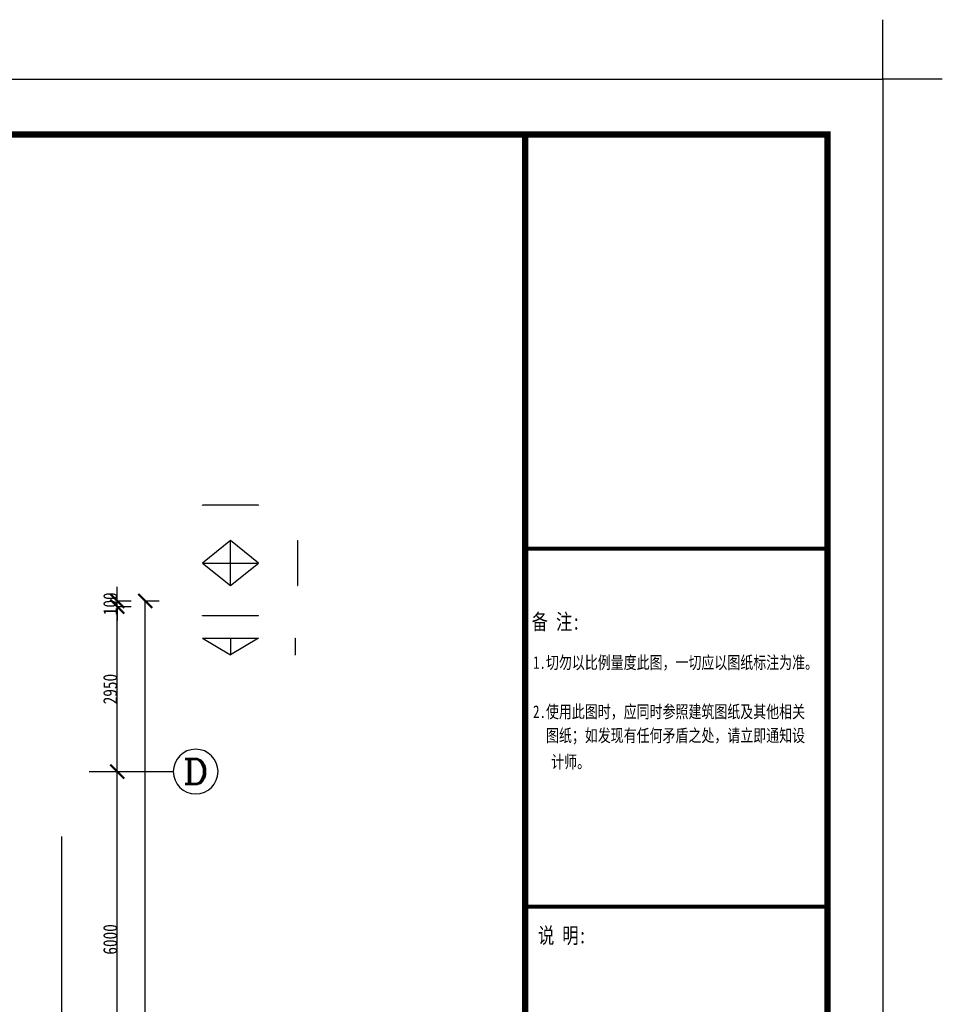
# Model space of a CAD drawing. Header units: millimetres. Extents: x -1061 to 60461, y -1061 to 43061.
# Tile 17 of 17: x 43977 to 60461, y 25459 to 43061. Entities that reach past the tile are written whole.
import ezdxf
from ezdxf.enums import TextEntityAlignment as Align

# ---------------------------------------------------------------- set-up
doc = ezdxf.new("R2010")
doc.units = ezdxf.units.MM
doc.header["$LTSCALE"] = 5
doc.layers.get('Defpoints').update_dxf_attribs({"color": 8})
for name, color, linetype in [('A-建筑-轴号', 3, 'Continuous'), ('AXIS_TEXT', 50, 'Continuous'), ('B-平面-尺寸', 8, 'Continuous'), ('C-顶棚-细线', 31, 'Continuous'), ('C-顶棚-造尺寸', 4, 'Continuous'), ('E-图框', 100, 'Continuous')]:
    doc.layers.add(name, color=color, linetype=linetype)
doc.layers.add('A-批量打印图层', color=251, linetype='Continuous', plot=False)
doc.layers.add('图框外线', color=1, linetype='Continuous', plot=False)
doc.styles.add('_TCH_AXIS', font='COMPLEX', dxfattribs={"bigfont": 'GBCBIG'})
doc.styles.add('CCD_DIM', font='txt', dxfattribs={"width": 0.8})
doc.styles.add('COMPLEX', font='COMPLEX')
doc.styles.add('宋体', font='txt', dxfattribs={"width": 1.1})
doc.dimstyles.new('1-1', dxfattribs={"dimscale": 0, "dimtxt": 2.5, "dimasz": 1, "dimexe": 1, "dimexo": 1, "dimgap": 0.75, "dimtad": 1, "dimdec": 0, "dimrnd": 0.005, "dimzin": 0, "dimdsep": 46, "dimtxsty": 'CCD_DIM', "dimblk": 'ARCHTICK', "dimcen": 0.13, "dimclrd": 44, "dimclre": 44, "dimclrt": 50, "dimadec": 0, "dimazin": 0, "dimtfac": 1, "dimtdec": 0, "dimtix": 1, "dimtmove": 2, "dimatfit": 3, "dimldrblk": 'HBA_Leader_Dot', "dimfxl": 5, "dimfxlon": 1, "dimtvp": 1, "dimtolj": 1, "dimtzin": 0, "dimarcsym": 0})

# ---------------------------------------------------------------- blocks, each defined once
blk = doc.blocks.new('_ArchTick')
at = {"color": 0, "linetype": 'ByBlock', "const_width": 0.15}
blk.add_lwpolyline([(-0.5, -0.5), (0.5, 0.5)], dxfattribs=at)
blk = doc.blocks.new('*D151')
at = {"layer": 'B-平面-尺寸', "color": 44, "lineweight": -2, "ltscale": 0.01, "transparency": 16777216}
for p, q in [((46216, 32669), (46471, 32669)), ((46221, 9719), (46221, 32669)), ((46216, 9719), (46471, 9719))]:
    blk.add_line(p, q, dxfattribs=at)
at = {"layer": 'Defpoints', "color": 0, "ltscale": 0.01, "transparency": 16777216}
for p in [(44721, 32669), (46221, 32669), (44721, 9719)]:
    blk.add_point(p, dxfattribs=at)
at = {"layer": 'B-平面-尺寸', "color": 44, "lineweight": -2, "ltscale": 0.01, "transparency": 16777216, "xscale": 249.9999999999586, "yscale": 249.9999999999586, "zscale": 249.9999999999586}
for p, rotation in [((46221, 32669), 90), ((46221, 9719), 270)]:
    blk.add_blockref('_ArchTick', p, dxfattribs=dict(at, rotation=rotation))
at = {"layer": 'B-平面-尺寸', "color": 50, "ltscale": 0.01, "transparency": 16777216, "insert": (46095, 21194), "char_height": 250, "attachment_point": 5, "rotation": 90, "style": 'CCD_DIM'}
blk.add_mtext('\\A1;22950', dxfattribs=at)
blk = doc.blocks.new('HBA_Leader_Dot')
at = {"color": 0, "linetype": 'ByBlock'}
blk.add_line((-5, 0), (-10, 0), dxfattribs=at)
at = {"color": 0, "linetype": 'ByBlock', "const_width": 5}
blk.add_lwpolyline([(-2.5, 0, 1), (2.5, 0, 1)], format="xyb", close=True, dxfattribs=at)
blk = doc.blocks.new('*D155')
at = {"layer": 'B-平面-尺寸', "color": 44, "lineweight": -2, "ltscale": 0.01, "transparency": 16777216}
for p, q in [((45716, 29619), (45971, 29619)), ((45721, 23619), (45721, 29619)), ((45716, 23619), (45971, 23619))]:
    blk.add_line(p, q, dxfattribs=at)
at = {"layer": 'Defpoints', "color": 0, "ltscale": 0.01, "transparency": 16777216}
for p in [(44721, 29619), (45721, 29619), (44721, 23619)]:
    blk.add_point(p, dxfattribs=at)
at = {"layer": 'B-平面-尺寸', "color": 44, "lineweight": -2, "ltscale": 0.01, "transparency": 16777216, "xscale": 249.9999999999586, "yscale": 249.9999999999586, "zscale": 249.9999999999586}
for p, rotation in [((45721, 29619), 90), ((45721, 23619), 270)]:
    blk.add_blockref('_ArchTick', p, dxfattribs=dict(at, rotation=rotation))
at = {"layer": 'B-平面-尺寸', "color": 50, "ltscale": 0.01, "transparency": 16777216, "insert": (45595, 26619), "char_height": 250, "attachment_point": 5, "rotation": 90, "style": 'CCD_DIM'}
blk.add_mtext('\\A1;6000', dxfattribs=at)
blk = doc.blocks.new('*D156')
at = {"layer": 'B-平面-尺寸', "color": 44, "lineweight": -2, "ltscale": 0.01, "transparency": 16777216}
for p, q in [((45716, 32569), (45971, 32569)), ((45721, 29619), (45721, 32569)), ((45716, 29619), (45971, 29619))]:
    blk.add_line(p, q, dxfattribs=at)
at = {"layer": 'Defpoints', "color": 0, "ltscale": 0.01, "transparency": 16777216}
for p in [(44721, 32569), (45721, 32569), (44721, 29619)]:
    blk.add_point(p, dxfattribs=at)
at = {"layer": 'B-平面-尺寸', "color": 44, "lineweight": -2, "ltscale": 0.01, "transparency": 16777216, "xscale": 249.9999999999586, "yscale": 249.9999999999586, "zscale": 249.9999999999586}
for p, rotation in [((45721, 32569), 90), ((45721, 29619), 270)]:
    blk.add_blockref('_ArchTick', p, dxfattribs=dict(at, rotation=rotation))
at = {"layer": 'B-平面-尺寸', "color": 50, "ltscale": 0.01, "transparency": 16777216, "insert": (45595, 31094), "char_height": 250, "attachment_point": 5, "rotation": 90, "style": 'CCD_DIM'}
blk.add_mtext('\\A1;2950', dxfattribs=at)
blk = doc.blocks.new('*D157')
at = {"layer": 'B-平面-尺寸', "color": 44, "lineweight": -2, "ltscale": 0.01, "transparency": 16777216}
for p, q in [((45721, 32669), (45721, 32919)), ((45716, 32669), (45971, 32669)), ((45716, 32569), (45971, 32569)), ((45721, 32569), (45721, 32669)), ((45721, 32569), (45721, 32319))]:
    blk.add_line(p, q, dxfattribs=at)
at = {"layer": 'Defpoints', "color": 0, "ltscale": 0.01, "transparency": 16777216}
for p in [(44721, 32669), (44721, 32569), (45721, 32669)]:
    blk.add_point(p, dxfattribs=at)
at = {"layer": 'B-平面-尺寸', "color": 44, "lineweight": -2, "ltscale": 0.01, "transparency": 16777216, "xscale": 249.9999999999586, "yscale": 249.9999999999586, "zscale": 249.9999999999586}
for p, rotation in [((45721, 32669), 270), ((45721, 32569), 90)]:
    blk.add_blockref('_ArchTick', p, dxfattribs=dict(at, rotation=rotation))
at = {"layer": 'B-平面-尺寸', "color": 50, "ltscale": 0.01, "transparency": 16777216, "insert": (45595, 32619), "char_height": 250, "attachment_point": 5, "rotation": 90, "style": 'CCD_DIM'}
blk.add_mtext('\\A1;100', dxfattribs=at)
blk = doc.blocks.new('_AXISO')
blk.add_circle((0, 0), 0.5)
at = {"layer": 'AXIS_TEXT', "style": 'COMPLEX', "width": 1.041667}
blk.add_attdef('A', text='', height=0.56, dxfattribs=at).set_placement((-0.25, -0.28), (0.25, -0.28), align=Align.FIT)
blk = doc.blocks.new('*D191')
at = {"layer": 'C-顶棚-造尺寸', "color": 44, "lineweight": -2, "ltscale": 0.01, "transparency": 16777216}
for p, q in [((48937, 33748), (48943, 33748)), ((48942, 33748), (48942, 32948)), ((48937, 32948), (48943, 32948))]:
    blk.add_line(p, q, dxfattribs=at)
at = {"layer": 'Defpoints', "color": 0, "ltscale": 0.01, "transparency": 16777216}
for p in [(47744, 33748), (47744, 32948), (48942, 32948)]:
    blk.add_point(p, dxfattribs=at)
at = {"layer": 'C-顶棚-造尺寸', "color": 44, "lineweight": -2, "ltscale": 0.01, "transparency": 16777216}
for p, rotation in [((48942, 33748), 90), ((48942, 32948), 270)]:
    blk.add_blockref('_ArchTick', p, dxfattribs=dict(at, rotation=rotation))
at = {"layer": 'C-顶棚-造尺寸', "color": 50, "ltscale": 0.01, "transparency": 16777216, "insert": (48940, 33348), "char_height": 2.5, "attachment_point": 5, "rotation": 90, "style": 'CCD_DIM'}
blk.add_mtext('\\A1;80000', dxfattribs=at)
blk = doc.blocks.new('*D192')
at = {"layer": 'C-顶棚-造尺寸', "color": 44, "lineweight": -2, "ltscale": 0.01, "transparency": 16777216}
for p, q in [((47244, 34377), (47244, 34383)), ((48244, 34382), (47244, 34382)), ((48244, 34377), (48244, 34383))]:
    blk.add_line(p, q, dxfattribs=at)
at = {"layer": 'Defpoints', "color": 0, "ltscale": 0.01, "transparency": 16777216}
for p in [(47244, 34382), (47244, 33348), (48244, 33348)]:
    blk.add_point(p, dxfattribs=at)
at = {"layer": 'C-顶棚-造尺寸', "color": 44, "lineweight": -2, "ltscale": 0.01, "transparency": 16777216, "rotation": 180}
blk.add_blockref('_ArchTick', (47244, 34382), dxfattribs=at)
at = {"layer": 'C-顶棚-造尺寸', "color": 44, "lineweight": -2, "ltscale": 0.01, "transparency": 16777216}
blk.add_blockref('_ArchTick', (48244, 34382), dxfattribs=at)
at = {"layer": 'C-顶棚-造尺寸', "color": 50, "ltscale": 0.01, "transparency": 16777216, "insert": (47744, 34384), "char_height": 2.5, "attachment_point": 5, "style": 'CCD_DIM'}
blk.add_mtext('\\A1;100000', dxfattribs=at)
blk = doc.blocks.new('*D193')
at = {"layer": 'C-顶棚-造尺寸', "color": 44, "lineweight": -2, "ltscale": 0.01, "transparency": 16777216}
for p, q in [((47244, 32401), (47244, 32407)), ((48244, 32406), (47244, 32406)), ((48244, 32401), (48244, 32407))]:
    blk.add_line(p, q, dxfattribs=at)
at = {"layer": 'Defpoints', "color": 0, "ltscale": 0.01, "transparency": 16777216}
for p in [(47244, 32406), (47244, 32005), (48244, 32005)]:
    blk.add_point(p, dxfattribs=at)
at = {"layer": 'C-顶棚-造尺寸', "color": 44, "lineweight": -2, "ltscale": 0.01, "transparency": 16777216, "rotation": 180}
blk.add_blockref('_ArchTick', (47244, 32406), dxfattribs=at)
at = {"layer": 'C-顶棚-造尺寸', "color": 44, "lineweight": -2, "ltscale": 0.01, "transparency": 16777216}
blk.add_blockref('_ArchTick', (48244, 32406), dxfattribs=at)
at = {"layer": 'C-顶棚-造尺寸', "color": 50, "ltscale": 0.01, "transparency": 16777216, "insert": (47744, 32408), "char_height": 2.5, "attachment_point": 5, "style": 'CCD_DIM'}
blk.add_mtext('\\A1;100000', dxfattribs=at)
blk = doc.blocks.new('*D194')
at = {"layer": 'C-顶棚-造尺寸', "color": 44, "lineweight": -2, "ltscale": 0.01, "transparency": 16777216}
for p, q in [((48892, 32005), (48898, 32005)), ((48897, 32005), (48897, 31705)), ((48892, 31705), (48898, 31705))]:
    blk.add_line(p, q, dxfattribs=at)
at = {"layer": 'Defpoints', "color": 0, "ltscale": 0.01, "transparency": 16777216}
for p in [(47744, 32005), (47744, 31705), (48897, 31705)]:
    blk.add_point(p, dxfattribs=at)
at = {"layer": 'C-顶棚-造尺寸', "color": 44, "lineweight": -2, "ltscale": 0.01, "transparency": 16777216}
for p, rotation in [((48897, 32005), 90), ((48897, 31705), 270)]:
    blk.add_blockref('_ArchTick', p, dxfattribs=dict(at, rotation=rotation))
at = {"layer": 'C-顶棚-造尺寸', "color": 50, "ltscale": 0.01, "transparency": 16777216, "insert": (48895, 31855), "char_height": 2.5, "attachment_point": 5, "rotation": 90, "style": 'CCD_DIM'}
blk.add_mtext('\\A1;30000', dxfattribs=at)
blk = doc.blocks.new('图框')
at = {"layer": 'E-图框', "color": 4, "const_width": 1.13}
blk.add_lwpolyline([(-363.4, 295.3), (209.38, 295.3), (209.38, -104.9), (-363.4, -104.9)], close=True, dxfattribs=at)
at = {"layer": 'E-图框', "color": 4}
for points, const_width in [([(155.38, 295.3), (155.38, -104.9)], 1.13), ([(155.38, 221.23), (209.38, 221.23)], 0.707), ([(155.38, 157.24), (209.38, 157.24)], 0.707)]:
    blk.add_lwpolyline(points, dxfattribs=dict(at, const_width=const_width))
at = {"layer": '图框外线', "color": 1}
blk.add_lwpolyline([(229.89, 305.2), (219.28, 305.2), (219.28, 315.8)], dxfattribs=at)
blk.add_lwpolyline([(-374.72, 305.2), (219.28, 305.2), (219.28, -114.8), (-374.72, -114.8)], close=True, dxfattribs=at)
blk.add_lwpolyline([(-374.72, 305.2), (219.28, 305.2), (219.28, -114.8), (-374.72, -114.8)], close=True, dxfattribs=at)
blk.add_lwpolyline([(-374.72, 305.2), (219.28, 305.2), (219.28, -114.8), (-374.72, -114.8)], close=True, dxfattribs=at)
at = {"layer": 'E-图框', "color": 4, "linetype": 'Continuous', "style": '宋体', "width": 0.75}
for s, height, p in [('备 注:', 2.828, (156.54, 206.76)), ('1.切勿以比例量度此图，一切应以图纸标注为准。', 2.2626, (156.77, 199.76)), ('2.使用此图时，应同时参照建筑图纸及其他相关', 2.2626, (156.77, 190.97)), ('  图纸；如发现有任何矛盾之处，请立即通知设', 2.2626, (156.77, 186.71)), ('计师。', 2.263, (160.02, 182)), ('说 明:', 2.828, (157.67, 150.68))]:
    blk.add_text(s, height=height, dxfattribs=at).set_placement(p)

msp = doc.modelspace()

# ---------------------------------------------------------------- linework, layer by layer
at = {"color": 1, "ltscale": 0.01, "elevation": 6.894}
msp.add_lwpolyline([(44721.029, 28459.604), (44721.029, 15707.597), (45157.854, 15399.975), (44247.39, 15399.975), (44721.029, 15136.043), (44721.029, 9032.135)], dxfattribs=at)
at = {"layer": 'A-建筑-轴号', "ltscale": 0.01}
msp.add_line((45221.029, 29618.907, 6.894), (46721.029, 29618.907, 6.894), dxfattribs=at)
at = {"layer": 'A-批量打印图层'}
msp.add_lwpolyline([(0, 42000), (59400, 42000), (59400, 0), (0, 0)], close=True, dxfattribs=at)
at = {"layer": 'C-顶棚-细线', "ltscale": 0.01}
for p, q in [((47743.573, 32947.523, 6.894), (47743.573, 33747.523, 6.894)), ((47243.573, 33347.523, 6.894), (48243.573, 33347.523, 6.894)), ((47243.573, 32004.955, 6.894), (48243.573, 32004.955, 6.894)), ((47243.573, 32004.955, 6.894), (47743.573, 31704.955, 6.894)), ((47743.573, 32004.955, 6.894), (47743.573, 31704.955, 6.894)), ((48243.573, 32004.955, 6.894), (47743.573, 31704.955, 6.894))]:
    msp.add_line(p, q, dxfattribs=at)
at = {"layer": 'C-顶棚-细线', "ltscale": 0.01, "elevation": 6.894}
msp.add_lwpolyline([(47243.573, 33347.523), (47743.573, 32947.523), (48243.573, 33347.523), (47743.573, 33747.523)], close=True, dxfattribs=at)

# ---------------------------------------------------------------- block references
at = {"xscale": 100, "yscale": 100, "zscale": 100}
msp.add_blockref('图框', (37471.626, 11480.306), dxfattribs=at)
at = {"layer": 'A-建筑-轴号', "ltscale": 0.01}
ref = msp.add_blockref('_AXISO', (47121.029, 29618.907, 6.894), dxfattribs=dict(at, xscale=-800, yscale=800, zscale=800))
ref.add_attrib('A', 'D', dxfattribs={"layer": 'AXIS_TEXT', "height": 452.548, "style": '_TCH_AXIS', "width": 1.235294}).set_placement((46894.755, 29392.633, 6.894), (47347.303, 29392.633, 6.894), align=Align.FIT)

# ---------------------------------------------------------------- dimensions: what is measured, and where the dimension line sits
at = {"layer": 'B-平面-尺寸', "ltscale": 0.01}
for p1, p2, distance, picture, middle in [((44721.029, 32568.907, 6.894), (44721.029, 32668.907, 6.894), -1000, '*D157', (45595.279, 32618.907, 6.894)), ((44721.029, 9718.907, 6.894), (44721.029, 32668.907, 6.894), -1500, '*D151', (46095.279, 21193.907, 6.894)), ((44721.029, 29618.907, 6.894), (44721.029, 32568.907, 6.894), -1000, '*D156', (45595.279, 31093.907, 6.894)), ((44721.029, 23618.907, 6.894), (44721.029, 29618.907, 6.894), -1000, '*D155', (45595.279, 26618.907, 6.894))]:
    dim = msp.add_aligned_dim(p1=p1, p2=p2, distance=distance, dimstyle='1-1', override={"dimscale": 1, "dimtxt": 250, "dimasz": 250, "dimexe": 250, "dimexo": 250, "dimlfac": 1}, dxfattribs=at)
    dim.commit()
    dim.dimension.update_dxf_attribs({"geometry": picture, "text_midpoint": middle})
at = {"layer": 'C-顶棚-造尺寸', "ltscale": 0.01}
for base, p1, p2, picture, middle in [((47243.573, 34381.895, 6.894), (48243.573, 33347.523, 6.894), (47243.573, 33347.523, 6.894), '*D192', (47743.573, 34383.895, 6.894)), ((47243.573, 32406.175, 6.894), (48243.573, 32004.955, 6.894), (47243.573, 32004.955, 6.894), '*D193', (47743.573, 32408.175, 6.894))]:
    dim = msp.add_linear_dim(base=base, p1=p1, p2=p2, dimstyle='1-1', override={"dimscale": 1, "dimlfac": 100}, dxfattribs=at)
    dim.commit()
    dim.dimension.update_dxf_attribs({"geometry": picture, "text_midpoint": middle})
for base, p1, p2, picture, middle in [((48941.778, 32947.523, 6.894), (47743.573, 33747.523, 6.894), (47743.573, 32947.523, 6.894), '*D191', (48939.778, 33347.523, 6.894)), ((48897.107, 31704.955, 6.894), (47743.573, 32004.955, 6.894), (47743.573, 31704.955, 6.894), '*D194', (48895.107, 31854.955, 6.894))]:
    dim = msp.add_linear_dim(base=base, p1=p1, p2=p2, angle=90, dimstyle='1-1', override={"dimscale": 1, "dimlfac": 100}, dxfattribs=at)
    dim.commit()
    dim.dimension.update_dxf_attribs({"geometry": picture, "text_midpoint": middle})

doc.saveas('drawing.dxf')
